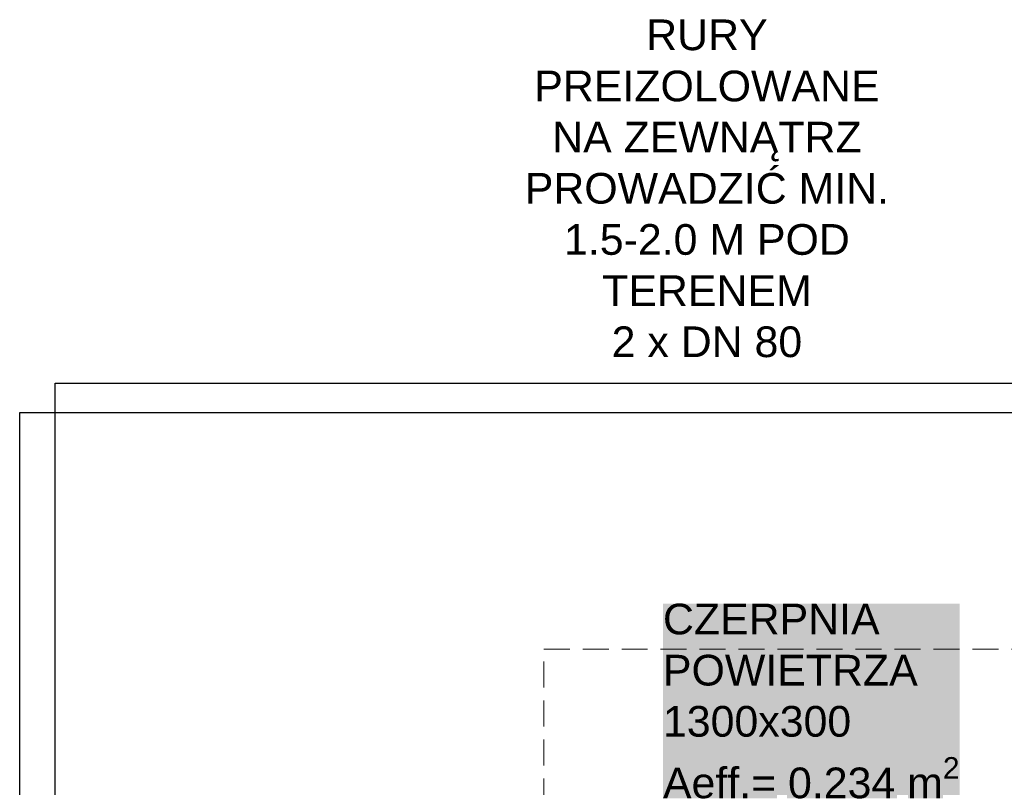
# Model space of a CAD drawing. Header units: millimetres. Extents: x 14400 to 93787, y -21104 to 39413.
# Tile 189 of 256: x 23231 to 23712, y 17998 to 18373. Entities that reach past the tile are written whole.
import ezdxf
from ezdxf.lldxf.tags import DXFTag

# ---------------------------------------------------------------- set-up
doc = ezdxf.new("R2010")
doc.units = ezdxf.units.MM
doc.linetypes.add('HIDDEN', pattern=[9.525, 6.35, -3.175])
doc.layers.add('FL_KOTLOWNIA', color=7, linetype='Continuous')
for name, color, linetype, lineweight in [('FL_WENTYLACJA', 7, 'Continuous', 50), ('is_kotłownia', 7, 'Continuous', 25), ('Widok', 1, 'Continuous', 15)]:
    doc.layers.add(name, color=color, linetype=linetype, lineweight=lineweight)
doc.styles.get("Standard").update_dxf_attribs({"font": 'arial.ttf'})
tags = doc.linetypes.add('SOLID', pattern=[10, 10, 0]).pattern_tags.tags
tags[6:7] = [DXFTag(74, 4), DXFTag(75, 0), DXFTag(340, '0'), DXFTag(46, 0.0), DXFTag(50, 0.0), DXFTag(44, 0.0), DXFTag(45, 0.0)]
tags[4:5] = [DXFTag(74, 4), DXFTag(75, 0), DXFTag(340, '0'), DXFTag(46, 0.0), DXFTag(50, 0.0), DXFTag(44, 0.0), DXFTag(45, 0.0)]

msp = doc.modelspace()

# ---------------------------------------------------------------- linework, layer by layer
at = {"layer": 'FL_KOTLOWNIA', "color": 1, "lineweight": 30}
for p, q in [((23248.27328, 17473.83692), (23248.27328, 18195.34333)), ((23248.27328, 18195.34333), (23938.01047, 18195.34333))]:
    msp.add_line(p, q, dxfattribs=at)
at = {"layer": 'FL_KOTLOWNIA', "color": 5, "lineweight": 30}
for p, q in [((23230.98216, 17459.51262), (23230.98216, 18181.01903)), ((23230.98216, 18181.01903), (23938.01047, 18181.01903))]:
    msp.add_line(p, q, dxfattribs=at)
at = {"layer": 'Widok', "color": 8, "linetype": 'HIDDEN', "ltscale": 2}
msp.add_lwpolyline([(23487.18233, 16446.36372), (23487.18233, 18065.36372), (25317.18233, 18065.36372)], dxfattribs=at)

# ---------------------------------------------------------------- texts
at = {"layer": 'FL_WENTYLACJA', "color": 7, "insert": (23545.46483, 18087.5611), "char_height": 15, "attachment_point": 1, "bg_fill": 1, "box_fill_scale": 1, "bg_fill_color": 255, "bg_fill_transparency": 0}
msp.add_mtext('CZERPNIA\\PPOWIETRZA\\P{\\A1;1300x300\\PAeff.= 0.234 m\\H0.7x;\\S2^ ;}', dxfattribs=at)
at = {"layer": 'is_kotłownia', "linetype": 'SOLID', "insert": (23566.9631, 18290.48409), "char_height": 15, "width": 217.8119395, "attachment_point": 5}
msp.add_mtext('\\fArial|b0|i0|c186|p34;RURY\\PPREIZOLOWANE\\PNA ZEWN\\fArial|b0|i0|c238|p34;ĄTRZ\\PPROWADZIĆ MIN. 1.5-2.0 M POD TERENEM\\P\\fArial|b0|i0|c186|p34;2 x DN 80', dxfattribs=at)

doc.saveas('drawing.dxf')
